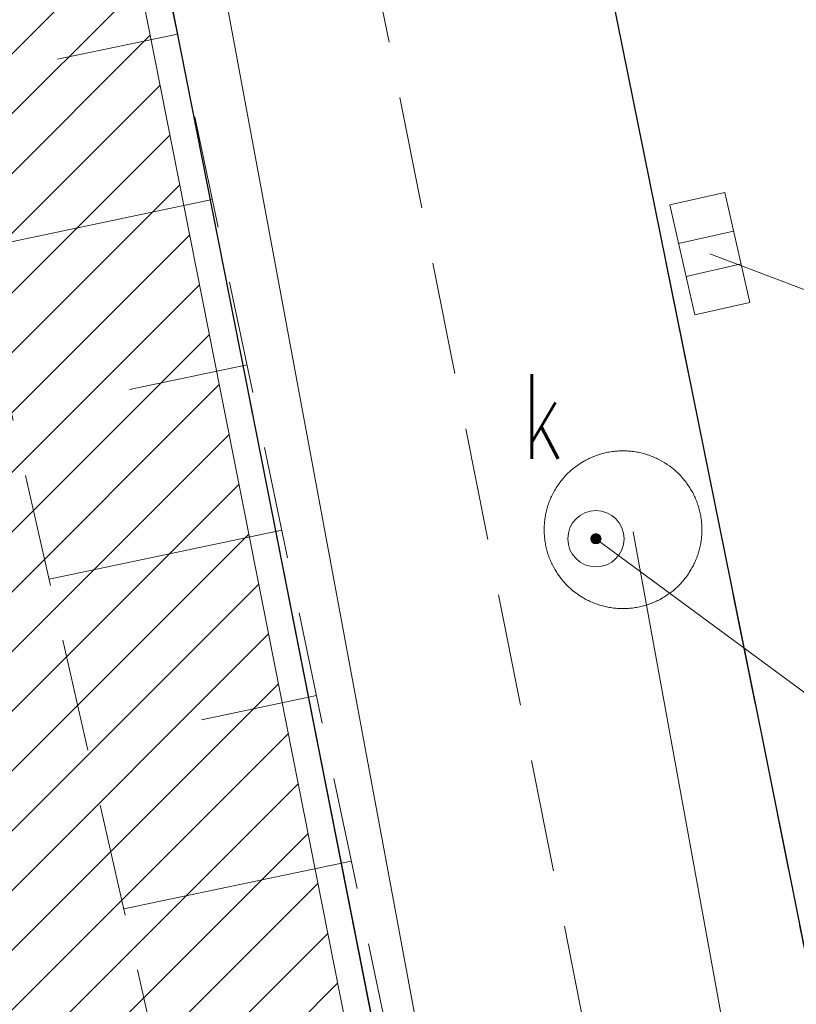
# Model space of a CAD drawing. Header units: metres. Extents: x 6567444 to 13135881, y 5574237 to 11149086.
# Tile 185 of 212: x 6567923 to 6567930, y 5574545 to 5574554. Entities that reach past the tile are written whole.
import ezdxf
from ezdxf.enums import TextEntityAlignment as Align

# ---------------------------------------------------------------- set-up
doc = ezdxf.new("R2010")
doc.units = ezdxf.units.M
for name, pattern in [('_MDCP$0$L_0_03', [1, 0.5, -0.5]), ('_MDCP$0$L_0_04', [1.5, 1, -0.5]), ('GE.I.6640.1.468.2024_MDCP_dodatkowe pomiary_12.03.2026$0$L_0_03', [1, 0.5, -0.5]), ('GE.I.6640.1.468.2024_MDCP_dodatkowe pomiary_12.03.2026$0$L_0_04', [1.5, 1, -0.5])]:
    doc.linetypes.add(name, pattern=pattern)
for name, color, linetype, lineweight in [('_MDCP$0$EGB_DzialkaEwidencyjna', 7, 'Continuous', 18), ('_MDCP$0$EGB_Klasouzytek', 92, 'Continuous', 18), ('_MDCP$0$EGB_KonturUzytkuGruntowego', 92, 'Continuous', 18), ('_MDCP$0$GES_InneUrzadzeniaTowarzyszace', 7, 'Continuous', 18), ('_MDCP$0$GES_InneUrzadzeniaTowarzyszace_P', 7, 'Continuous', 18), ('_MDCP$0$GES_PrzewodElektroenergetyczny', 1, 'Continuous', 18), ('_MDCP$0$GES_Rzedna', 7, 'Continuous', 18), ('_MDCP$0$GES_UrzadzeniaSiecKanalizacyjna_P', 7, 'Continuous', 18), ('_MDCP$0$KR_ObiektKarto', 7, 'Continuous', 18), ('_MDCP$0$OT_Komunikacja', 7, 'Continuous', 18), ('_MDCP$0$OT_Skarpa', 7, 'Continuous', 18), ('_MDCP$0$Z_GRANICE SPRAWDZONE', 100, 'Continuous', 30), ('_MDCP$1$GES_PrzewodKanalizacyjny', 36, 'Continuous', 18), ('GE.I.6640.1.468.2024_MDCP_dodatkowe pomiary_12.03.2026$0$EGB_DzialkaEwidencyjna', 7, 'Continuous', 18), ('GE.I.6640.1.468.2024_MDCP_dodatkowe pomiary_12.03.2026$0$EGB_Klasouzytek', 92, 'Continuous', 18), ('GE.I.6640.1.468.2024_MDCP_dodatkowe pomiary_12.03.2026$0$EGB_KonturUzytkuGruntowego', 92, 'Continuous', 18), ('GE.I.6640.1.468.2024_MDCP_dodatkowe pomiary_12.03.2026$0$GES_InneUrzadzeniaTowarzyszace', 7, 'Continuous', 18), ('GE.I.6640.1.468.2024_MDCP_dodatkowe pomiary_12.03.2026$0$GES_InneUrzadzeniaTowarzyszace_P', 7, 'Continuous', 18), ('GE.I.6640.1.468.2024_MDCP_dodatkowe pomiary_12.03.2026$0$GES_PrzewodElektroenergetyczny', 1, 'Continuous', 18), ('GE.I.6640.1.468.2024_MDCP_dodatkowe pomiary_12.03.2026$0$GES_PrzewodKanalizacyjny', 36, 'Continuous', 18), ('GE.I.6640.1.468.2024_MDCP_dodatkowe pomiary_12.03.2026$0$GES_Rzedna', 7, 'Continuous', 18), ('GE.I.6640.1.468.2024_MDCP_dodatkowe pomiary_12.03.2026$0$GES_UrzadzeniaSiecKanalizacyjna_P', 7, 'Continuous', 18), ('GE.I.6640.1.468.2024_MDCP_dodatkowe pomiary_12.03.2026$0$KR_ObiektKarto', 7, 'Continuous', 18), ('GE.I.6640.1.468.2024_MDCP_dodatkowe pomiary_12.03.2026$0$OT_Komunikacja', 7, 'Continuous', 18), ('GE.I.6640.1.468.2024_MDCP_dodatkowe pomiary_12.03.2026$0$OT_Skarpa', 7, 'Continuous', 18), ('GE.I.6640.1.468.2024_MDCP_dodatkowe pomiary_12.03.2026$0$Z_GRANICE SPRAWDZONE', 100, 'Continuous', 30)]:
    doc.layers.add(name, color=color, linetype=linetype, lineweight=lineweight)
doc.layers.add('FORMA - Arch 01 - PZT 1 Strefy', color=7, linetype='Continuous')
doc.styles.add('_MDCP$0$STANDARD', font='simplex.shx')
doc.styles.add('GE.I.6640.1.468.2024_MDCP_dodatkowe pomiary_12.03.2026$0$STANDARD', font='simplex.shx')

# ---------------------------------------------------------------- blocks, each defined once
blk = doc.blocks.new('_MDCP$0$other_SUPW_O')
at = {"color": 0, "linetype": 'Continuous', "lineweight": 18}
blk.add_circle((0, 0), 0.5, dxfattribs=at)
blk = doc.blocks.new('_MDCP$0$other_SUPS01_05')
at = {"linetype": 'Continuous', "lineweight": 13}
blk.add_hatch(color=0, dxfattribs=at).paths.add_polyline_path([(0, -0.091, 1), (0, 0.091, 1)])
at = {"color": 0, "linetype": 'Continuous', "lineweight": 13}
blk.add_circle((0, 0), 0.0906, dxfattribs=at)
blk = doc.blocks.new('_MDCP$0$other_SUKK')
at = {"color": 0, "linetype": 'Continuous', "lineweight": 18, "flags": 128}
blk.add_lwpolyline([(1, 0.5), (1, -0.5), (-1, -0.5), (-1, 0.5), (1, 0.5)], close=True, dxfattribs=at)
for points in [[(-0.3, 0.5), (-0.3, -0.5)], [(0.3, 0.5), (0.3, -0.5)]]:
    blk.add_lwpolyline(points, dxfattribs=at)
blk = doc.blocks.new('_MDCP')
at = {"layer": '_MDCP$0$EGB_DzialkaEwidencyjna', "linetype": 'CONTINUOUS', "lineweight": 18}
for p, q in [((6567870.09, 5574563.29), (6567937.22, 5574576.21)), ((6567937.22, 5574576.21), (6567953.2, 5574485.85)), ((6567921.55, 5574569.11), (6567849.51, 5574552.26)), ((6567849.51, 5574552.26), (6567921.55, 5574569.11)), ((6567946.41, 5574443.1), (6567921.55, 5574569.11)), ((6567921.55, 5574569.11), (6567946.41, 5574443.1)), ((6567848.19, 5574557.83), (6567870.09, 5574563.29)), ((6567849.51, 5574552.26), (6567848.19, 5574557.83)), ((6567830.11, 5574547.72), (6567849.51, 5574552.26)), ((6567829, 5574518.49), (6567830.11, 5574547.72)), ((6567851.37, 5574441.53), (6567829, 5574518.49)), ((6567953.2, 5574485.85), (6567954.34, 5574479.4)), ((6567954.34, 5574479.4), (6567964.63, 5574421.22)), ((6567945.87, 5574426.93), (6567946.41, 5574443.1)), ((6567946.41, 5574443.1), (6567945.87, 5574426.93)), ((6567857.95, 5574413.39), (6567851.37, 5574441.53)), ((6567941.78, 5574411.28), (6567945.87, 5574426.93)), ((6567945.87, 5574426.93), (6567941.78, 5574411.28)), ((6567964.63, 5574421.22), (6567961.98, 5574385.01)), ((6567864.17, 5574367.81), (6567857.95, 5574413.39)), ((6567926.87, 5574389.48), (6567941.78, 5574411.28)), ((6567941.78, 5574411.28), (6567926.87, 5574389.48)), ((6567903.73, 5574376.76), (6567926.87, 5574389.48)), ((6567926.87, 5574389.48), (6567903.73, 5574376.76)), ((6567961.98, 5574385.01), (6567940.38, 5574379.35)), ((6567940.38, 5574379.35), (6567927.03, 5574350.99)), ((6567864.17, 5574367.81), (6567903.73, 5574376.76)), ((6567903.73, 5574376.76), (6567864.17, 5574367.81)), ((6567869.98, 5574345.11), (6567864.17, 5574367.81)), ((6567921.32, 5574359.06), (6567869.98, 5574345.11)), ((6567923.464, 5574348.631), (6567921.32, 5574359.06)), ((6567927.03, 5574350.99), (6567923.464, 5574348.631))]:
    blk.add_line(p, q, dxfattribs=at)
at = {"layer": '_MDCP$0$EGB_Klasouzytek', "lineweight": 18}
blk.add_lwpolyline([(6567922.9888, 5574350.9425), (6567921.32, 5574359.06), (6567869.98, 5574345.11), (6567864.17, 5574367.81), (6567903.73, 5574376.76), (6567926.87, 5574389.48), (6567941.78, 5574411.28), (6567945.87, 5574426.93), (6567946.41, 5574443.1), (6567921.55, 5574569.11), (6567849.51, 5574552.26), (6567848.19, 5574557.83), (6567870.09, 5574563.29), (6567937.22, 5574576.21)], dxfattribs=at)
blk.add_lwpolyline([(6567903.73, 5574376.76), (6567864.17, 5574367.81), (6567857.95, 5574413.39), (6567851.37, 5574441.53), (6567829, 5574518.49), (6567830.11, 5574547.72), (6567849.51, 5574552.26), (6567921.55, 5574569.11), (6567946.41, 5574443.1), (6567945.87, 5574426.93), (6567941.78, 5574411.28), (6567926.87, 5574389.48)], close=True, dxfattribs=at)
at = {"layer": '_MDCP$0$EGB_KonturUzytkuGruntowego', "linetype": '_MDCP$0$L_0_03', "lineweight": 18}
blk.add_lwpolyline([(6567922.9888, 5574350.9425), (6567921.32, 5574359.06), (6567869.98, 5574345.11), (6567864.17, 5574367.81), (6567903.73, 5574376.76), (6567926.87, 5574389.48), (6567941.78, 5574411.28), (6567945.87, 5574426.93), (6567946.41, 5574443.1), (6567921.55, 5574569.11), (6567849.51, 5574552.26), (6567848.19, 5574557.83), (6567870.09, 5574563.29), (6567937.22, 5574576.21), (6567953.2, 5574485.85)], dxfattribs=at)
at = {"layer": '_MDCP$0$EGB_KonturUzytkuGruntowego', "linetype": '_MDCP$0$L_0_03', "lineweight": 18, "flags": 128}
blk.add_lwpolyline([(6567864.17, 5574367.81), (6567862.49, 5574380.1), (6567857.95, 5574413.39), (6567851.37, 5574441.53), (6567829, 5574518.49), (6567830.11, 5574547.72), (6567849.51, 5574552.26), (6567921.55, 5574569.11), (6567946.41, 5574443.1), (6567945.87, 5574426.93), (6567941.78, 5574411.28), (6567926.87, 5574389.48), (6567903.73, 5574376.76)], close=True, dxfattribs=at)
at = {"layer": '_MDCP$0$GES_InneUrzadzeniaTowarzyszace', "color": 36, "linetype": 'Continuous', "lineweight": 18, "flags": 128}
blk.add_lwpolyline([(6567928.582, 5574549.86), (6567928.594, 5574549.86), (6567928.607, 5574549.859), (6567928.619, 5574549.858), (6567928.631, 5574549.857), (6567928.643, 5574549.856), (6567928.655, 5574549.855), (6567928.667, 5574549.853), (6567928.68, 5574549.851), (6567928.692, 5574549.849), (6567928.704, 5574549.847), (6567928.716, 5574549.845), (6567928.727, 5574549.842), (6567928.739, 5574549.839), (6567928.751, 5574549.836), (6567928.763, 5574549.833), (6567928.775, 5574549.829), (6567928.786, 5574549.826), (6567928.798, 5574549.822), (6567928.809, 5574549.818), (6567928.821, 5574549.814), (6567928.832, 5574549.809), (6567928.844, 5574549.804), (6567928.855, 5574549.799), (6567928.866, 5574549.794), (6567928.877, 5574549.789), (6567928.888, 5574549.784), (6567928.909, 5574549.772), (6567928.92, 5574549.766), (6567928.941, 5574549.754), (6567928.961, 5574549.74), (6567928.981, 5574549.726), (6567929.011, 5574549.704), (6567929.02, 5574549.696), (6567929.029, 5574549.688), (6567929.038, 5574549.68), (6567929.047, 5574549.672), (6567929.056, 5574549.664), (6567929.065, 5574549.655), (6567929.074, 5574549.646), (6567929.082, 5574549.637), (6567929.09, 5574549.628), (6567929.098, 5574549.619), (6567929.106, 5574549.61), (6567929.114, 5574549.601), (6567929.122, 5574549.591), (6567929.129, 5574549.581), (6567929.136, 5574549.571), (6567929.143, 5574549.562), (6567929.164, 5574549.531), (6567929.17, 5574549.521), (6567929.176, 5574549.51), (6567929.188, 5574549.489), (6567929.194, 5574549.478), (6567929.199, 5574549.467), (6567929.204, 5574549.456), (6567929.209, 5574549.445), (6567929.214, 5574549.434), (6567929.219, 5574549.422), (6567929.224, 5574549.411), (6567929.228, 5574549.399), (6567929.232, 5574549.388), (6567929.236, 5574549.376), (6567929.239, 5574549.365), (6567929.243, 5574549.353), (6567929.246, 5574549.341), (6567929.249, 5574549.329), (6567929.252, 5574549.317), (6567929.255, 5574549.306), (6567929.257, 5574549.294), (6567929.259, 5574549.282), (6567929.261, 5574549.27), (6567929.263, 5574549.257), (6567929.265, 5574549.245), (6567929.266, 5574549.233), (6567929.267, 5574549.221), (6567929.268, 5574549.209), (6567929.269, 5574549.197), (6567929.27, 5574549.184), (6567929.27, 5574549.172), (6567929.27, 5574549.16), (6567929.27, 5574549.148), (6567929.27, 5574549.136), (6567929.269, 5574549.123), (6567929.268, 5574549.111), (6567929.267, 5574549.099), (6567929.266, 5574549.087), (6567929.265, 5574549.075), (6567929.263, 5574549.063), (6567929.261, 5574549.05), (6567929.259, 5574549.038), (6567929.257, 5574549.026), (6567929.255, 5574549.014), (6567929.252, 5574549.003), (6567929.249, 5574548.991), (6567929.246, 5574548.979), (6567929.243, 5574548.967), (6567929.239, 5574548.955), (6567929.236, 5574548.944), (6567929.232, 5574548.932), (6567929.228, 5574548.921), (6567929.224, 5574548.909), (6567929.219, 5574548.898), (6567929.214, 5574548.886), (6567929.209, 5574548.875), (6567929.204, 5574548.864), (6567929.199, 5574548.853), (6567929.194, 5574548.842), (6567929.182, 5574548.821), (6567929.176, 5574548.81), (6567929.157, 5574548.779), (6567929.15, 5574548.769), (6567929.129, 5574548.739), (6567929.122, 5574548.729), (6567929.098, 5574548.701), (6567929.09, 5574548.692), (6567929.082, 5574548.683), (6567929.074, 5574548.674), (6567929.065, 5574548.665), (6567929.056, 5574548.656), (6567929.047, 5574548.648), (6567929.038, 5574548.64), (6567929.029, 5574548.632), (6567929.02, 5574548.624), (6567929.011, 5574548.616), (6567929.001, 5574548.608), (6567928.991, 5574548.601), (6567928.972, 5574548.587), (6567928.951, 5574548.573), (6567928.931, 5574548.56), (6567928.92, 5574548.554), (6567928.899, 5574548.542), (6567928.888, 5574548.536), (6567928.877, 5574548.531), (6567928.866, 5574548.526), (6567928.855, 5574548.521), (6567928.844, 5574548.516), (6567928.832, 5574548.511), (6567928.821, 5574548.506), (6567928.809, 5574548.502), (6567928.798, 5574548.498), (6567928.786, 5574548.494), (6567928.775, 5574548.491), (6567928.763, 5574548.487), (6567928.751, 5574548.484), (6567928.739, 5574548.481), (6567928.727, 5574548.478), (6567928.716, 5574548.475), (6567928.704, 5574548.473), (6567928.692, 5574548.471), (6567928.68, 5574548.469), (6567928.667, 5574548.467), (6567928.655, 5574548.465), (6567928.643, 5574548.464), (6567928.631, 5574548.463), (6567928.619, 5574548.462), (6567928.607, 5574548.461), (6567928.594, 5574548.46), (6567928.582, 5574548.46), (6567928.57, 5574548.46), (6567928.558, 5574548.46), (6567928.546, 5574548.46), (6567928.533, 5574548.461), (6567928.521, 5574548.462), (6567928.509, 5574548.463), (6567928.497, 5574548.464), (6567928.485, 5574548.465), (6567928.473, 5574548.467), (6567928.46, 5574548.469), (6567928.448, 5574548.471), (6567928.436, 5574548.473), (6567928.424, 5574548.475), (6567928.413, 5574548.478), (6567928.401, 5574548.481), (6567928.389, 5574548.484), (6567928.377, 5574548.487), (6567928.365, 5574548.491), (6567928.354, 5574548.494), (6567928.342, 5574548.498), (6567928.331, 5574548.502), (6567928.319, 5574548.506), (6567928.308, 5574548.511), (6567928.296, 5574548.516), (6567928.285, 5574548.521), (6567928.274, 5574548.526), (6567928.263, 5574548.531), (6567928.252, 5574548.536), (6567928.241, 5574548.542), (6567928.231, 5574548.548), (6567928.22, 5574548.554), (6567928.209, 5574548.56), (6567928.179, 5574548.58), (6567928.168, 5574548.587), (6567928.159, 5574548.594), (6567928.129, 5574548.616), (6567928.12, 5574548.624), (6567928.111, 5574548.632), (6567928.102, 5574548.64), (6567928.093, 5574548.648), (6567928.084, 5574548.656), (6567928.075, 5574548.665), (6567928.066, 5574548.674), (6567928.058, 5574548.683), (6567928.05, 5574548.692), (6567928.042, 5574548.701), (6567928.018, 5574548.729), (6567928.011, 5574548.739), (6567927.99, 5574548.769), (6567927.983, 5574548.779), (6567927.964, 5574548.81), (6567927.958, 5574548.821), (6567927.946, 5574548.842), (6567927.941, 5574548.853), (6567927.936, 5574548.864), (6567927.931, 5574548.875), (6567927.926, 5574548.886), (6567927.921, 5574548.898), (6567927.916, 5574548.909), (6567927.912, 5574548.921), (6567927.908, 5574548.932), (6567927.904, 5574548.944), (6567927.901, 5574548.955), (6567927.897, 5574548.967), (6567927.894, 5574548.979), (6567927.891, 5574548.991), (6567927.888, 5574549.003), (6567927.885, 5574549.014), (6567927.883, 5574549.026), (6567927.881, 5574549.038), (6567927.879, 5574549.05), (6567927.877, 5574549.063), (6567927.875, 5574549.075), (6567927.874, 5574549.087), (6567927.873, 5574549.099), (6567927.872, 5574549.111), (6567927.871, 5574549.123), (6567927.87, 5574549.136), (6567927.87, 5574549.148), (6567927.87, 5574549.16), (6567927.87, 5574549.172), (6567927.87, 5574549.184), (6567927.871, 5574549.197), (6567927.872, 5574549.209), (6567927.873, 5574549.221), (6567927.874, 5574549.233), (6567927.875, 5574549.245), (6567927.877, 5574549.257), (6567927.879, 5574549.27), (6567927.881, 5574549.282), (6567927.883, 5574549.294), (6567927.885, 5574549.306), (6567927.888, 5574549.317), (6567927.891, 5574549.329), (6567927.894, 5574549.341), (6567927.897, 5574549.353), (6567927.901, 5574549.365), (6567927.904, 5574549.376), (6567927.908, 5574549.388), (6567927.912, 5574549.399), (6567927.916, 5574549.411), (6567927.921, 5574549.422), (6567927.926, 5574549.434), (6567927.931, 5574549.445), (6567927.936, 5574549.456), (6567927.941, 5574549.467), (6567927.946, 5574549.478), (6567927.952, 5574549.489), (6567927.964, 5574549.51), (6567927.97, 5574549.521), (6567927.976, 5574549.531), (6567927.997, 5574549.562), (6567928.004, 5574549.571), (6567928.011, 5574549.581), (6567928.018, 5574549.591), (6567928.026, 5574549.601), (6567928.034, 5574549.61), (6567928.042, 5574549.619), (6567928.05, 5574549.628), (6567928.058, 5574549.637), (6567928.066, 5574549.646), (6567928.075, 5574549.655), (6567928.084, 5574549.664), (6567928.093, 5574549.672), (6567928.102, 5574549.68), (6567928.111, 5574549.688), (6567928.139, 5574549.712), (6567928.149, 5574549.719), (6567928.179, 5574549.74), (6567928.189, 5574549.747), (6567928.22, 5574549.766), (6567928.231, 5574549.772), (6567928.241, 5574549.778), (6567928.252, 5574549.784), (6567928.263, 5574549.789), (6567928.274, 5574549.794), (6567928.285, 5574549.799), (6567928.296, 5574549.804), (6567928.308, 5574549.809), (6567928.319, 5574549.814), (6567928.331, 5574549.818), (6567928.342, 5574549.822), (6567928.354, 5574549.826), (6567928.365, 5574549.829), (6567928.377, 5574549.833), (6567928.389, 5574549.836), (6567928.401, 5574549.839), (6567928.413, 5574549.842), (6567928.424, 5574549.845), (6567928.436, 5574549.847), (6567928.448, 5574549.849), (6567928.46, 5574549.851), (6567928.473, 5574549.853), (6567928.485, 5574549.855), (6567928.497, 5574549.856), (6567928.509, 5574549.857), (6567928.521, 5574549.858), (6567928.533, 5574549.859), (6567928.546, 5574549.86), (6567928.558, 5574549.86), (6567928.57, 5574549.86)], close=True, dxfattribs=at)
at = {"layer": '_MDCP$0$GES_PrzewodElektroenergetyczny', "color": 1, "linetype": 'Continuous', "lineweight": 18, "flags": 128}
blk.add_lwpolyline([(6567865.43, 5574365.71), (6567866.05, 5574365.89), (6567896.56, 5574374.5), (6567904.27, 5574376.45), (6567911.08, 5574378.87), (6567917.57, 5574382.21), (6567923.68, 5574386.39), (6567927.96, 5574390.03), (6567932.71, 5574394.95), (6567937.44, 5574401.32), (6567941.37, 5574408.93), (6567944.03, 5574416.87), (6567946.43, 5574428.12), (6567947.07, 5574438.02), (6567946.76, 5574445.07), (6567943.54, 5574465.05), (6567937.11, 5574496.16), (6567934.67, 5574502.03), (6567928.51, 5574535.24), (6567922.19, 5574569.25)], dxfattribs=at)
at = {"layer": '_MDCP$0$GES_Rzedna', "color": 7, "linetype": 'Continuous', "lineweight": 13, "flags": 128}
blk.add_lwpolyline([(6567932.8368, 5574547.6554), (6567930.2587, 5574547.6554), (6567928.33, 5574549.08)], dxfattribs=at)
at = {"layer": '_MDCP$0$KR_ObiektKarto', "linetype": 'Continuous', "lineweight": 18, "flags": 128}
for points in [[(6567924.6176, 5574553.5592), (6567923.5517, 5574553.3353)], [(6567924.9259, 5574552.0912), (6567922.8166, 5574551.6482)], [(6567925.2342, 5574550.6232), (6567924.1909, 5574550.4041)], [(6567925.5425, 5574549.1552), (6567923.4784, 5574548.7217)], [(6567925.8508, 5574547.6873), (6567924.83, 5574547.4729)], [(6567926.1591, 5574546.2193), (6567924.1402, 5574545.7953)]]:
    blk.add_lwpolyline(points, dxfattribs=at)
at = {"layer": '_MDCP$0$OT_Komunikacja', "color": 7, "linetype": 'Continuous', "lineweight": 25, "flags": 128}
blk.add_lwpolyline([(6567857.08, 5574558.64), (6567878.36, 5574563.51), (6567907.32, 5574570.28), (6567908.58, 5574572.61), (6567905.5, 5574574.28), (6567905.13, 5574574.52), (6567904.95, 5574574.89), (6567905.03, 5574575.37), (6567905.44, 5574575.72), (6567918.52, 5574578.59), (6567919.7, 5574578.59), (6567920.76, 5574578.35), (6567921.77, 5574577.92), (6567922.83, 5574577.12), (6567923.8, 5574575.84), (6567924.51, 5574574.05), (6567925.03, 5574571.71), (6567925.42, 5574570.12), (6567926.172, 5574565.569), (6567928.182, 5574555.336), (6567929.81, 5574547.284), (6567935.279, 5574519.986)], dxfattribs=at)
at = {"layer": '_MDCP$0$OT_Komunikacja', "color": 7, "linetype": '_MDCP$0$L_0_04', "lineweight": 18, "flags": 128}
blk.add_lwpolyline([(6567919.7, 5574578.59), (6567920.76, 5574578.35), (6567921.77, 5574577.92), (6567922.83, 5574577.12), (6567923.8, 5574575.84), (6567924.51, 5574574.05), (6567925.03, 5574571.71), (6567925.42, 5574570.12), (6567926.172, 5574565.569), (6567928.182, 5574555.336), (6567929.81, 5574547.284), (6567935.279, 5574519.986), (6567935.957, 5574516.391), (6567939.3, 5574499.444), (6567941.361, 5574488.965), (6567942.778, 5574481.353), (6567941.559, 5574476.747), (6567935.05, 5574510.337), (6567926.066, 5574555.647), (6567923.648, 5574568.154), (6567923.33, 5574569.78), (6567923.13, 5574570.56), (6567922.7, 5574571.28), (6567922.48, 5574571.32), (6567907.73, 5574567.88), (6567907.32, 5574570.28), (6567908.58, 5574572.61), (6567905.5, 5574574.28), (6567905.13, 5574574.52), (6567904.95, 5574574.89), (6567905.03, 5574575.37), (6567905.44, 5574575.72), (6567918.52, 5574578.59)], close=True, dxfattribs=at)
at = {"layer": '_MDCP$0$OT_Skarpa', "color": 7, "linetype": '_MDCP$0$L_0_04', "lineweight": 18, "flags": 128}
blk.add_lwpolyline([(6567884.01, 5574512.09), (6567876.86, 5574547.94), (6567876.26, 5574547.82), (6567875.76, 5574549.86), (6567876.05, 5574552.23), (6567876.57, 5574555.45), (6567878.39, 5574559.18), (6567897.71, 5574564.07), (6567907.99, 5574566.63), (6567917.65, 5574568.74), (6567919.76, 5574567.97), (6567921.57, 5574566.16), (6567922.3, 5574563.38), (6567924.42, 5574554.5), (6567927.48, 5574539.93), (6567930.14, 5574525.19), (6567933.11, 5574509.36), (6567935.59, 5574495.65), (6567937.29, 5574485.32), (6567934.85, 5574495.46), (6567931.87, 5574510.28), (6567928.6, 5574524.67), (6567925.41, 5574540.18), (6567922.33, 5574553.8), (6567920.26, 5574561.93), (6567918.72, 5574564.81), (6567916.89, 5574565.72), (6567903.79, 5574562.41), (6567889, 5574558.66), (6567880.87, 5574556.37), (6567881, 5574553.22), (6567881.08, 5574550.51), (6567883.71, 5574545.25), (6567886.81, 5574530.54), (6567887.46, 5574525.34), (6567888.95, 5574514.16)], close=True, dxfattribs=at)
at = {"layer": '_MDCP$0$Z_GRANICE SPRAWDZONE', "linetype": 'ByBlock', "flags": 128}
blk.add_lwpolyline([(6567830.11, 5574547.72), (6567849.5309, 5574552.2619), (6567921.55, 5574569.11), (6567946.41, 5574443.1), (6567945.87, 5574426.93), (6567941.7693, 5574411.2582), (6567926.87, 5574389.48), (6567903.73, 5574376.76), (6567864.17, 5574367.81), (6567857.95, 5574413.39), (6567851.37, 5574441.53), (6567829, 5574518.49), (6567830.11, 5574547.72)], dxfattribs=at)
at = {"layer": '_MDCP$1$GES_PrzewodKanalizacyjny', "color": 36, "linetype": 'Continuous', "lineweight": 18, "flags": 128}
for points in [[(6567929.34, 5574551.61), (6567934.59, 5574549.62)], [(6567928.66, 5574549.141), (6567941.45, 5574478.87)]]:
    blk.add_lwpolyline(points, dxfattribs=at)
at = {"layer": '_MDCP$0$GES_InneUrzadzeniaTowarzyszace_P', "linetype": 'Continuous', "xscale": 0.5, "yscale": 0.5, "zscale": 0.5}
blk.add_blockref('_MDCP$0$other_SUPW_O', (6567928.33, 5574549.08), dxfattribs=at)
at = {"layer": '_MDCP$0$GES_Rzedna', "color": 36, "linetype": 'Continuous', "xscale": 0.5, "yscale": 0.5, "zscale": 0.5}
blk.add_blockref('_MDCP$0$other_SUPS01_05', (6567928.33, 5574549.08), dxfattribs=at)
at = {"layer": '_MDCP$0$GES_UrzadzeniaSiecKanalizacyjna_P', "color": 36, "linetype": 'Continuous', "xscale": 0.4999999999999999, "yscale": 0.4999999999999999, "zscale": 0.4999999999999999, "rotation": 282.7303081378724}
blk.add_blockref('_MDCP$0$other_SUKK', (6567929.34, 5574551.61), dxfattribs=at)
at = {"layer": '_MDCP$0$GES_InneUrzadzeniaTowarzyszace_P', "color": 7, "lineweight": 15, "style": '_MDCP$0$STANDARD', "width": 0.66}
blk.add_text('k', height=0.75, dxfattribs=at).set_placement((6567927.6754, 5574550.5401), align=Align.TOP_LEFT)
blk = doc.blocks.new('GE.I.6640.1.468.2024_MDCP_dodatkowe pomiary_12.03.2026$0$other_SUPW_O')
at = {"color": 0, "linetype": 'Continuous', "lineweight": 18}
blk.add_circle((0, 0), 0.5, dxfattribs=at)
blk = doc.blocks.new('GE.I.6640.1.468.2024_MDCP_dodatkowe pomiary_12.03.2026$0$other_SUPS01_05')
at = {"linetype": 'Continuous', "lineweight": 13}
blk.add_hatch(color=0, dxfattribs=at).paths.add_polyline_path([(0, -0.091, 1), (0, 0.091, 1)])
at = {"color": 0, "linetype": 'Continuous', "lineweight": 13}
blk.add_circle((0, 0), 0.0906, dxfattribs=at)
blk = doc.blocks.new('GE.I.6640.1.468.2024_MDCP_dodatkowe pomiary_12.03.2026$0$other_SUKK')
at = {"color": 0, "linetype": 'Continuous', "lineweight": 18, "flags": 128}
blk.add_lwpolyline([(1, 0.5), (1, -0.5), (-1, -0.5), (-1, 0.5), (1, 0.5)], close=True, dxfattribs=at)
for points in [[(-0.3, 0.5), (-0.3, -0.5)], [(0.3, 0.5), (0.3, -0.5)]]:
    blk.add_lwpolyline(points, dxfattribs=at)
blk = doc.blocks.new('GE.I.6640.1.468.2024_MDCP_dodatkowe pomiary_12.03.2026')
at = {"layer": 'GE.I.6640.1.468.2024_MDCP_dodatkowe pomiary_12.03.2026$0$EGB_DzialkaEwidencyjna', "linetype": 'CONTINUOUS', "lineweight": 18}
for p, q in [((6567870.09, 5574563.29), (6567937.22, 5574576.21)), ((6567937.22, 5574576.21), (6567953.2, 5574485.85)), ((6567921.55, 5574569.11), (6567849.51, 5574552.26)), ((6567849.51, 5574552.26), (6567921.55, 5574569.11)), ((6567946.41, 5574443.1), (6567921.55, 5574569.11)), ((6567921.55, 5574569.11), (6567946.41, 5574443.1)), ((6567848.19, 5574557.83), (6567870.09, 5574563.29)), ((6567849.51, 5574552.26), (6567848.19, 5574557.83)), ((6567830.11, 5574547.72), (6567849.51, 5574552.26)), ((6567829, 5574518.49), (6567830.11, 5574547.72)), ((6567851.37, 5574441.53), (6567829, 5574518.49)), ((6567953.2, 5574485.85), (6567954.34, 5574479.4)), ((6567954.34, 5574479.4), (6567964.63, 5574421.22)), ((6567945.87, 5574426.93), (6567946.41, 5574443.1)), ((6567946.41, 5574443.1), (6567945.87, 5574426.93)), ((6567857.95, 5574413.39), (6567851.37, 5574441.53)), ((6567941.78, 5574411.28), (6567945.87, 5574426.93)), ((6567945.87, 5574426.93), (6567941.78, 5574411.28)), ((6567964.63, 5574421.22), (6567961.98, 5574385.01)), ((6567864.17, 5574367.81), (6567857.95, 5574413.39)), ((6567926.87, 5574389.48), (6567941.78, 5574411.28)), ((6567941.78, 5574411.28), (6567926.87, 5574389.48)), ((6567903.73, 5574376.76), (6567926.87, 5574389.48)), ((6567926.87, 5574389.48), (6567903.73, 5574376.76)), ((6567961.98, 5574385.01), (6567940.38, 5574379.35)), ((6567940.38, 5574379.35), (6567927.03, 5574350.99)), ((6567864.17, 5574367.81), (6567903.73, 5574376.76)), ((6567903.73, 5574376.76), (6567864.17, 5574367.81)), ((6567869.98, 5574345.11), (6567864.17, 5574367.81)), ((6567921.32, 5574359.06), (6567869.98, 5574345.11)), ((6567923.464, 5574348.631), (6567921.32, 5574359.06)), ((6567927.03, 5574350.99), (6567923.464, 5574348.631))]:
    blk.add_line(p, q, dxfattribs=at)
at = {"layer": 'GE.I.6640.1.468.2024_MDCP_dodatkowe pomiary_12.03.2026$0$EGB_Klasouzytek', "lineweight": 18}
blk.add_lwpolyline([(6567922.9888, 5574350.9425), (6567921.32, 5574359.06), (6567869.98, 5574345.11), (6567864.17, 5574367.81), (6567903.73, 5574376.76), (6567926.87, 5574389.48), (6567941.78, 5574411.28), (6567945.87, 5574426.93), (6567946.41, 5574443.1), (6567921.55, 5574569.11), (6567849.51, 5574552.26), (6567848.19, 5574557.83), (6567870.09, 5574563.29), (6567937.22, 5574576.21)], dxfattribs=at)
blk.add_lwpolyline([(6567903.73, 5574376.76), (6567864.17, 5574367.81), (6567857.95, 5574413.39), (6567851.37, 5574441.53), (6567829, 5574518.49), (6567830.11, 5574547.72), (6567849.51, 5574552.26), (6567921.55, 5574569.11), (6567946.41, 5574443.1), (6567945.87, 5574426.93), (6567941.78, 5574411.28), (6567926.87, 5574389.48)], close=True, dxfattribs=at)
at = {"layer": 'GE.I.6640.1.468.2024_MDCP_dodatkowe pomiary_12.03.2026$0$EGB_KonturUzytkuGruntowego', "linetype": 'GE.I.6640.1.468.2024_MDCP_dodatkowe pomiary_12.03.2026$0$L_0_03', "lineweight": 18}
blk.add_lwpolyline([(6567922.9888, 5574350.9425), (6567921.32, 5574359.06), (6567869.98, 5574345.11), (6567864.17, 5574367.81), (6567903.73, 5574376.76), (6567926.87, 5574389.48), (6567941.78, 5574411.28), (6567945.87, 5574426.93), (6567946.41, 5574443.1), (6567921.55, 5574569.11), (6567849.51, 5574552.26), (6567848.19, 5574557.83), (6567870.09, 5574563.29), (6567937.22, 5574576.21), (6567953.2, 5574485.85)], dxfattribs=at)
at = {"layer": 'GE.I.6640.1.468.2024_MDCP_dodatkowe pomiary_12.03.2026$0$EGB_KonturUzytkuGruntowego', "linetype": 'GE.I.6640.1.468.2024_MDCP_dodatkowe pomiary_12.03.2026$0$L_0_03', "lineweight": 18, "flags": 128}
blk.add_lwpolyline([(6567864.17, 5574367.81), (6567862.49, 5574380.1), (6567857.95, 5574413.39), (6567851.37, 5574441.53), (6567829, 5574518.49), (6567830.11, 5574547.72), (6567849.51, 5574552.26), (6567921.55, 5574569.11), (6567946.41, 5574443.1), (6567945.87, 5574426.93), (6567941.78, 5574411.28), (6567926.87, 5574389.48), (6567903.73, 5574376.76)], close=True, dxfattribs=at)
at = {"layer": 'GE.I.6640.1.468.2024_MDCP_dodatkowe pomiary_12.03.2026$0$GES_InneUrzadzeniaTowarzyszace', "color": 36, "linetype": 'Continuous', "lineweight": 18, "flags": 128}
blk.add_lwpolyline([(6567928.582, 5574549.86), (6567928.594, 5574549.86), (6567928.607, 5574549.859), (6567928.619, 5574549.858), (6567928.631, 5574549.857), (6567928.643, 5574549.856), (6567928.655, 5574549.855), (6567928.667, 5574549.853), (6567928.68, 5574549.851), (6567928.692, 5574549.849), (6567928.704, 5574549.847), (6567928.716, 5574549.845), (6567928.727, 5574549.842), (6567928.739, 5574549.839), (6567928.751, 5574549.836), (6567928.763, 5574549.833), (6567928.775, 5574549.829), (6567928.786, 5574549.826), (6567928.798, 5574549.822), (6567928.809, 5574549.818), (6567928.821, 5574549.814), (6567928.832, 5574549.809), (6567928.844, 5574549.804), (6567928.855, 5574549.799), (6567928.866, 5574549.794), (6567928.877, 5574549.789), (6567928.888, 5574549.784), (6567928.909, 5574549.772), (6567928.92, 5574549.766), (6567928.941, 5574549.754), (6567928.961, 5574549.74), (6567928.981, 5574549.726), (6567929.011, 5574549.704), (6567929.02, 5574549.696), (6567929.029, 5574549.688), (6567929.038, 5574549.68), (6567929.047, 5574549.672), (6567929.056, 5574549.664), (6567929.065, 5574549.655), (6567929.074, 5574549.646), (6567929.082, 5574549.637), (6567929.09, 5574549.628), (6567929.098, 5574549.619), (6567929.106, 5574549.61), (6567929.114, 5574549.601), (6567929.122, 5574549.591), (6567929.129, 5574549.581), (6567929.136, 5574549.571), (6567929.143, 5574549.562), (6567929.164, 5574549.531), (6567929.17, 5574549.521), (6567929.176, 5574549.51), (6567929.188, 5574549.489), (6567929.194, 5574549.478), (6567929.199, 5574549.467), (6567929.204, 5574549.456), (6567929.209, 5574549.445), (6567929.214, 5574549.434), (6567929.219, 5574549.422), (6567929.224, 5574549.411), (6567929.228, 5574549.399), (6567929.232, 5574549.388), (6567929.236, 5574549.376), (6567929.239, 5574549.365), (6567929.243, 5574549.353), (6567929.246, 5574549.341), (6567929.249, 5574549.329), (6567929.252, 5574549.317), (6567929.255, 5574549.306), (6567929.257, 5574549.294), (6567929.259, 5574549.282), (6567929.261, 5574549.27), (6567929.263, 5574549.257), (6567929.265, 5574549.245), (6567929.266, 5574549.233), (6567929.267, 5574549.221), (6567929.268, 5574549.209), (6567929.269, 5574549.197), (6567929.27, 5574549.184), (6567929.27, 5574549.172), (6567929.27, 5574549.16), (6567929.27, 5574549.148), (6567929.27, 5574549.136), (6567929.269, 5574549.123), (6567929.268, 5574549.111), (6567929.267, 5574549.099), (6567929.266, 5574549.087), (6567929.265, 5574549.075), (6567929.263, 5574549.063), (6567929.261, 5574549.05), (6567929.259, 5574549.038), (6567929.257, 5574549.026), (6567929.255, 5574549.014), (6567929.252, 5574549.003), (6567929.249, 5574548.991), (6567929.246, 5574548.979), (6567929.243, 5574548.967), (6567929.239, 5574548.955), (6567929.236, 5574548.944), (6567929.232, 5574548.932), (6567929.228, 5574548.921), (6567929.224, 5574548.909), (6567929.219, 5574548.898), (6567929.214, 5574548.886), (6567929.209, 5574548.875), (6567929.204, 5574548.864), (6567929.199, 5574548.853), (6567929.194, 5574548.842), (6567929.182, 5574548.821), (6567929.176, 5574548.81), (6567929.157, 5574548.779), (6567929.15, 5574548.769), (6567929.129, 5574548.739), (6567929.122, 5574548.729), (6567929.098, 5574548.701), (6567929.09, 5574548.692), (6567929.082, 5574548.683), (6567929.074, 5574548.674), (6567929.065, 5574548.665), (6567929.056, 5574548.656), (6567929.047, 5574548.648), (6567929.038, 5574548.64), (6567929.029, 5574548.632), (6567929.02, 5574548.624), (6567929.011, 5574548.616), (6567929.001, 5574548.608), (6567928.991, 5574548.601), (6567928.972, 5574548.587), (6567928.951, 5574548.573), (6567928.931, 5574548.56), (6567928.92, 5574548.554), (6567928.899, 5574548.542), (6567928.888, 5574548.536), (6567928.877, 5574548.531), (6567928.866, 5574548.526), (6567928.855, 5574548.521), (6567928.844, 5574548.516), (6567928.832, 5574548.511), (6567928.821, 5574548.506), (6567928.809, 5574548.502), (6567928.798, 5574548.498), (6567928.786, 5574548.494), (6567928.775, 5574548.491), (6567928.763, 5574548.487), (6567928.751, 5574548.484), (6567928.739, 5574548.481), (6567928.727, 5574548.478), (6567928.716, 5574548.475), (6567928.704, 5574548.473), (6567928.692, 5574548.471), (6567928.68, 5574548.469), (6567928.667, 5574548.467), (6567928.655, 5574548.465), (6567928.643, 5574548.464), (6567928.631, 5574548.463), (6567928.619, 5574548.462), (6567928.607, 5574548.461), (6567928.594, 5574548.46), (6567928.582, 5574548.46), (6567928.57, 5574548.46), (6567928.558, 5574548.46), (6567928.546, 5574548.46), (6567928.533, 5574548.461), (6567928.521, 5574548.462), (6567928.509, 5574548.463), (6567928.497, 5574548.464), (6567928.485, 5574548.465), (6567928.473, 5574548.467), (6567928.46, 5574548.469), (6567928.448, 5574548.471), (6567928.436, 5574548.473), (6567928.424, 5574548.475), (6567928.413, 5574548.478), (6567928.401, 5574548.481), (6567928.389, 5574548.484), (6567928.377, 5574548.487), (6567928.365, 5574548.491), (6567928.354, 5574548.494), (6567928.342, 5574548.498), (6567928.331, 5574548.502), (6567928.319, 5574548.506), (6567928.308, 5574548.511), (6567928.296, 5574548.516), (6567928.285, 5574548.521), (6567928.274, 5574548.526), (6567928.263, 5574548.531), (6567928.252, 5574548.536), (6567928.241, 5574548.542), (6567928.231, 5574548.548), (6567928.22, 5574548.554), (6567928.209, 5574548.56), (6567928.179, 5574548.58), (6567928.168, 5574548.587), (6567928.159, 5574548.594), (6567928.129, 5574548.616), (6567928.12, 5574548.624), (6567928.111, 5574548.632), (6567928.102, 5574548.64), (6567928.093, 5574548.648), (6567928.084, 5574548.656), (6567928.075, 5574548.665), (6567928.066, 5574548.674), (6567928.058, 5574548.683), (6567928.05, 5574548.692), (6567928.042, 5574548.701), (6567928.018, 5574548.729), (6567928.011, 5574548.739), (6567927.99, 5574548.769), (6567927.983, 5574548.779), (6567927.964, 5574548.81), (6567927.958, 5574548.821), (6567927.946, 5574548.842), (6567927.941, 5574548.853), (6567927.936, 5574548.864), (6567927.931, 5574548.875), (6567927.926, 5574548.886), (6567927.921, 5574548.898), (6567927.916, 5574548.909), (6567927.912, 5574548.921), (6567927.908, 5574548.932), (6567927.904, 5574548.944), (6567927.901, 5574548.955), (6567927.897, 5574548.967), (6567927.894, 5574548.979), (6567927.891, 5574548.991), (6567927.888, 5574549.003), (6567927.885, 5574549.014), (6567927.883, 5574549.026), (6567927.881, 5574549.038), (6567927.879, 5574549.05), (6567927.877, 5574549.063), (6567927.875, 5574549.075), (6567927.874, 5574549.087), (6567927.873, 5574549.099), (6567927.872, 5574549.111), (6567927.871, 5574549.123), (6567927.87, 5574549.136), (6567927.87, 5574549.148), (6567927.87, 5574549.16), (6567927.87, 5574549.172), (6567927.87, 5574549.184), (6567927.871, 5574549.197), (6567927.872, 5574549.209), (6567927.873, 5574549.221), (6567927.874, 5574549.233), (6567927.875, 5574549.245), (6567927.877, 5574549.257), (6567927.879, 5574549.27), (6567927.881, 5574549.282), (6567927.883, 5574549.294), (6567927.885, 5574549.306), (6567927.888, 5574549.317), (6567927.891, 5574549.329), (6567927.894, 5574549.341), (6567927.897, 5574549.353), (6567927.901, 5574549.365), (6567927.904, 5574549.376), (6567927.908, 5574549.388), (6567927.912, 5574549.399), (6567927.916, 5574549.411), (6567927.921, 5574549.422), (6567927.926, 5574549.434), (6567927.931, 5574549.445), (6567927.936, 5574549.456), (6567927.941, 5574549.467), (6567927.946, 5574549.478), (6567927.952, 5574549.489), (6567927.964, 5574549.51), (6567927.97, 5574549.521), (6567927.976, 5574549.531), (6567927.997, 5574549.562), (6567928.004, 5574549.571), (6567928.011, 5574549.581), (6567928.018, 5574549.591), (6567928.026, 5574549.601), (6567928.034, 5574549.61), (6567928.042, 5574549.619), (6567928.05, 5574549.628), (6567928.058, 5574549.637), (6567928.066, 5574549.646), (6567928.075, 5574549.655), (6567928.084, 5574549.664), (6567928.093, 5574549.672), (6567928.102, 5574549.68), (6567928.111, 5574549.688), (6567928.139, 5574549.712), (6567928.149, 5574549.719), (6567928.179, 5574549.74), (6567928.189, 5574549.747), (6567928.22, 5574549.766), (6567928.231, 5574549.772), (6567928.241, 5574549.778), (6567928.252, 5574549.784), (6567928.263, 5574549.789), (6567928.274, 5574549.794), (6567928.285, 5574549.799), (6567928.296, 5574549.804), (6567928.308, 5574549.809), (6567928.319, 5574549.814), (6567928.331, 5574549.818), (6567928.342, 5574549.822), (6567928.354, 5574549.826), (6567928.365, 5574549.829), (6567928.377, 5574549.833), (6567928.389, 5574549.836), (6567928.401, 5574549.839), (6567928.413, 5574549.842), (6567928.424, 5574549.845), (6567928.436, 5574549.847), (6567928.448, 5574549.849), (6567928.46, 5574549.851), (6567928.473, 5574549.853), (6567928.485, 5574549.855), (6567928.497, 5574549.856), (6567928.509, 5574549.857), (6567928.521, 5574549.858), (6567928.533, 5574549.859), (6567928.546, 5574549.86), (6567928.558, 5574549.86), (6567928.57, 5574549.86)], close=True, dxfattribs=at)
at = {"layer": 'GE.I.6640.1.468.2024_MDCP_dodatkowe pomiary_12.03.2026$0$GES_PrzewodElektroenergetyczny', "color": 1, "linetype": 'Continuous', "lineweight": 18, "flags": 128}
blk.add_lwpolyline([(6567865.43, 5574365.71), (6567866.05, 5574365.89), (6567896.56, 5574374.5), (6567904.27, 5574376.45), (6567911.08, 5574378.87), (6567917.57, 5574382.21), (6567923.68, 5574386.39), (6567927.96, 5574390.03), (6567932.71, 5574394.95), (6567937.44, 5574401.32), (6567941.37, 5574408.93), (6567944.03, 5574416.87), (6567946.43, 5574428.12), (6567947.07, 5574438.02), (6567946.76, 5574445.07), (6567943.54, 5574465.05), (6567937.11, 5574496.16), (6567934.67, 5574502.03), (6567928.51, 5574535.24), (6567922.19, 5574569.25)], dxfattribs=at)
at = {"layer": 'GE.I.6640.1.468.2024_MDCP_dodatkowe pomiary_12.03.2026$0$GES_PrzewodKanalizacyjny', "color": 36, "linetype": 'Continuous', "lineweight": 18, "flags": 128}
for points in [[(6567929.34, 5574551.61), (6567934.59, 5574549.62)], [(6567928.66, 5574549.141), (6567941.45, 5574478.87)]]:
    blk.add_lwpolyline(points, dxfattribs=at)
at = {"layer": 'GE.I.6640.1.468.2024_MDCP_dodatkowe pomiary_12.03.2026$0$GES_Rzedna', "color": 7, "linetype": 'Continuous', "lineweight": 13, "flags": 128}
blk.add_lwpolyline([(6567932.8368, 5574547.6554), (6567930.2587, 5574547.6554), (6567928.33, 5574549.08)], dxfattribs=at)
at = {"layer": 'GE.I.6640.1.468.2024_MDCP_dodatkowe pomiary_12.03.2026$0$KR_ObiektKarto', "linetype": 'Continuous', "lineweight": 18, "flags": 128}
for points in [[(6567924.6176, 5574553.5592), (6567923.5517, 5574553.3353)], [(6567924.9259, 5574552.0912), (6567922.8166, 5574551.6482)], [(6567925.2342, 5574550.6232), (6567924.1909, 5574550.4041)], [(6567925.5425, 5574549.1552), (6567923.4784, 5574548.7217)], [(6567925.8508, 5574547.6873), (6567924.83, 5574547.4729)], [(6567926.1591, 5574546.2193), (6567924.1402, 5574545.7953)]]:
    blk.add_lwpolyline(points, dxfattribs=at)
at = {"layer": 'GE.I.6640.1.468.2024_MDCP_dodatkowe pomiary_12.03.2026$0$OT_Komunikacja', "color": 7, "linetype": 'Continuous', "lineweight": 25, "flags": 128}
blk.add_lwpolyline([(6567857.08, 5574558.64), (6567878.36, 5574563.51), (6567907.32, 5574570.28), (6567908.58, 5574572.61), (6567905.5, 5574574.28), (6567905.13, 5574574.52), (6567904.95, 5574574.89), (6567905.03, 5574575.37), (6567905.44, 5574575.72), (6567918.52, 5574578.59), (6567919.7, 5574578.59), (6567920.76, 5574578.35), (6567921.77, 5574577.92), (6567922.83, 5574577.12), (6567923.8, 5574575.84), (6567924.51, 5574574.05), (6567925.03, 5574571.71), (6567925.42, 5574570.12), (6567926.172, 5574565.569), (6567928.182, 5574555.336), (6567929.81, 5574547.284), (6567935.279, 5574519.986)], dxfattribs=at)
at = {"layer": 'GE.I.6640.1.468.2024_MDCP_dodatkowe pomiary_12.03.2026$0$OT_Komunikacja', "color": 7, "linetype": 'GE.I.6640.1.468.2024_MDCP_dodatkowe pomiary_12.03.2026$0$L_0_04', "lineweight": 18, "flags": 128}
blk.add_lwpolyline([(6567919.7, 5574578.59), (6567920.76, 5574578.35), (6567921.77, 5574577.92), (6567922.83, 5574577.12), (6567923.8, 5574575.84), (6567924.51, 5574574.05), (6567925.03, 5574571.71), (6567925.42, 5574570.12), (6567926.172, 5574565.569), (6567928.182, 5574555.336), (6567929.81, 5574547.284), (6567935.279, 5574519.986), (6567935.957, 5574516.391), (6567939.3, 5574499.444), (6567941.361, 5574488.965), (6567942.778, 5574481.353), (6567941.559, 5574476.747), (6567935.05, 5574510.337), (6567926.066, 5574555.647), (6567923.648, 5574568.154), (6567923.33, 5574569.78), (6567923.13, 5574570.56), (6567922.7, 5574571.28), (6567922.48, 5574571.32), (6567907.73, 5574567.88), (6567907.32, 5574570.28), (6567908.58, 5574572.61), (6567905.5, 5574574.28), (6567905.13, 5574574.52), (6567904.95, 5574574.89), (6567905.03, 5574575.37), (6567905.44, 5574575.72), (6567918.52, 5574578.59)], close=True, dxfattribs=at)
at = {"layer": 'GE.I.6640.1.468.2024_MDCP_dodatkowe pomiary_12.03.2026$0$OT_Skarpa', "color": 7, "linetype": 'GE.I.6640.1.468.2024_MDCP_dodatkowe pomiary_12.03.2026$0$L_0_04', "lineweight": 18, "flags": 128}
blk.add_lwpolyline([(6567884.01, 5574512.09), (6567876.86, 5574547.94), (6567876.26, 5574547.82), (6567875.76, 5574549.86), (6567876.05, 5574552.23), (6567876.57, 5574555.45), (6567878.39, 5574559.18), (6567897.71, 5574564.07), (6567907.99, 5574566.63), (6567917.65, 5574568.74), (6567919.76, 5574567.97), (6567921.57, 5574566.16), (6567922.3, 5574563.38), (6567924.42, 5574554.5), (6567927.48, 5574539.93), (6567930.14, 5574525.19), (6567933.11, 5574509.36), (6567935.59, 5574495.65), (6567937.29, 5574485.32), (6567934.85, 5574495.46), (6567931.87, 5574510.28), (6567928.6, 5574524.67), (6567925.41, 5574540.18), (6567922.33, 5574553.8), (6567920.26, 5574561.93), (6567918.72, 5574564.81), (6567916.89, 5574565.72), (6567903.79, 5574562.41), (6567889, 5574558.66), (6567880.87, 5574556.37), (6567881, 5574553.22), (6567881.08, 5574550.51), (6567883.71, 5574545.25), (6567886.81, 5574530.54), (6567887.46, 5574525.34), (6567888.95, 5574514.16)], close=True, dxfattribs=at)
at = {"layer": 'GE.I.6640.1.468.2024_MDCP_dodatkowe pomiary_12.03.2026$0$Z_GRANICE SPRAWDZONE', "linetype": 'ByBlock', "flags": 128}
blk.add_lwpolyline([(6567830.11, 5574547.72), (6567849.5309, 5574552.2619), (6567921.55, 5574569.11), (6567946.41, 5574443.1), (6567945.87, 5574426.93), (6567941.7693, 5574411.2582), (6567926.87, 5574389.48), (6567903.73, 5574376.76), (6567864.17, 5574367.81), (6567857.95, 5574413.39), (6567851.37, 5574441.53), (6567829, 5574518.49), (6567830.11, 5574547.72)], dxfattribs=at)
at = {"layer": 'GE.I.6640.1.468.2024_MDCP_dodatkowe pomiary_12.03.2026$0$GES_InneUrzadzeniaTowarzyszace_P', "linetype": 'Continuous', "xscale": 0.5, "yscale": 0.5, "zscale": 0.5}
blk.add_blockref('GE.I.6640.1.468.2024_MDCP_dodatkowe pomiary_12.03.2026$0$other_SUPW_O', (6567928.33, 5574549.08), dxfattribs=at)
at = {"layer": 'GE.I.6640.1.468.2024_MDCP_dodatkowe pomiary_12.03.2026$0$GES_Rzedna', "color": 36, "linetype": 'Continuous', "xscale": 0.5, "yscale": 0.5, "zscale": 0.5}
blk.add_blockref('GE.I.6640.1.468.2024_MDCP_dodatkowe pomiary_12.03.2026$0$other_SUPS01_05', (6567928.33, 5574549.08), dxfattribs=at)
at = {"layer": 'GE.I.6640.1.468.2024_MDCP_dodatkowe pomiary_12.03.2026$0$GES_UrzadzeniaSiecKanalizacyjna_P', "color": 36, "linetype": 'Continuous', "xscale": 0.4999999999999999, "yscale": 0.4999999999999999, "zscale": 0.4999999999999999, "rotation": 282.7303081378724}
blk.add_blockref('GE.I.6640.1.468.2024_MDCP_dodatkowe pomiary_12.03.2026$0$other_SUKK', (6567929.34, 5574551.61), dxfattribs=at)
at = {"layer": 'GE.I.6640.1.468.2024_MDCP_dodatkowe pomiary_12.03.2026$0$GES_InneUrzadzeniaTowarzyszace_P', "color": 7, "lineweight": 15, "style": 'GE.I.6640.1.468.2024_MDCP_dodatkowe pomiary_12.03.2026$0$STANDARD', "width": 0.66}
blk.add_text('k', height=0.75, dxfattribs=at).set_placement((6567927.6754, 5574550.5401), align=Align.TOP_LEFT)

msp = doc.modelspace()

# ---------------------------------------------------------------- block references
at = {"layer": 'Defpoints'}
msp.add_blockref('GE.I.6640.1.468.2024_MDCP_dodatkowe pomiary_12.03.2026', (0, 0), dxfattribs=at)

# ---------------------------------------------------------------- next in the draw order: block references
msp.add_blockref('_MDCP', (0, 0))

# ---------------------------------------------------------------- next in the draw order: hatches: boundary and pattern name
at = {"layer": 'FORMA - Arch 01 - PZT 1 Strefy', "linetype": 'Continuous', "lineweight": 0, "true_color": 0x577933}
h = msp.add_hatch(dxfattribs=at)
h.set_pattern_fill('ANSI31', color=77, scale=3, style=0)
h.set_pattern_definition([(45, (0, 0), (-0.265165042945, 0.265165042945), [])])
h.paths.add_polyline_path([(6567829, 5574517.24), (6567842.3979, 5574471.1185), (6567844.1651, 5574471.6318), (6567846.9307, 5574462.1115), (6567846.9671, 5574484.4721), (6567835.7357, 5574536.73), (6567846.6423, 5574539.0741), (6567844.8637, 5574547.3496), (6567918.5713, 5574563.191), (6567935.6055, 5574483.9335), (6567930.9751, 5574476.7679), (6567931.2272, 5574475.5947), (6567933.5702, 5574476.0982, 0.216609), (6567938.8837, 5574480.0852), (6567921.55, 5574567.86), (6567849.2666, 5574550.953), (6567830.11, 5574546.47)])

# ---------------------------------------------------------------- next in the draw order: linework, layer by layer
at = {"layer": 'FORMA - Arch 01 - PZT 1 Strefy', "color": 71, "linetype": 'Continuous', "lineweight": 13, "true_color": 0xaff266}
msp.add_line((6567938.8837, 5574480.0852), (6567921.55, 5574567.86), dxfattribs=at)

doc.saveas('drawing.dxf')
